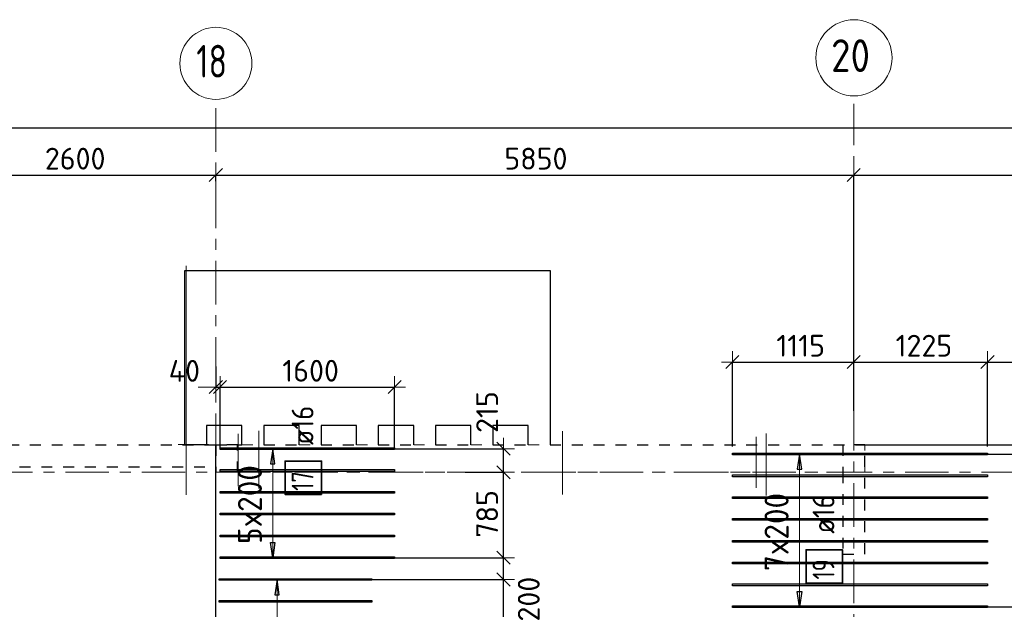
# Model space of a CAD drawing. Header units: metres. Extents: x -38 to 98, y -15 to 21.
# Tile 43 of 147: x 43.85 to 52.88, y 15.14 to 20.55. Entities that reach past the tile are written whole.
import ezdxf

# ---------------------------------------------------------------- set-up
doc = ezdxf.new("R2010")
doc.units = ezdxf.units.M
doc.header["$PDMODE"] = 65
for name, pattern in [('______11', [0.5, 0.4, -0.05, 0, -0.05]), ('______2', [0.0405, 0.03, -0.0105]), ('______3', [0.5, 0.4, -0.1]), ('______5', [1.1, 0.8, -0.1, 0.1, -0.1])]:
    doc.linetypes.add(name, pattern=pattern)
for name, color, linetype, lineweight in [('XR$1$Осевая линия (1)', 7, '______5', 13), ('XR$1$Размерная линия (1)', 7, 'Continuous', 13), ('XR$4$Балка (1)', 7, '______3', 13), ('XR$4$Перекрытие (1)', 7, 'Continuous', 35), ('XR$4$Размерная линия (1)', 7, 'Continuous', 13)]:
    doc.layers.add(name, color=color, linetype=linetype, lineweight=lineweight)
doc.layers.add('XR$4$Арм.стержн.Доп. Арм верхн.зоны Х', color=7, linetype='Continuous', lineweight=35, true_color=0x8c8cff)
doc.layers.add('XR$6$Стена_ бетон несущ.', color=7, linetype='Continuous', lineweight=70, true_color=0xb4b496)
doc.styles.add('ISOCPEUR', font='txt')
doc.dimstyles.new('DIMSTYLE_3', dxfattribs={"dimtxt": 0.2, "dimasz": 0.2, "dimexe": 0, "dimexo": 0, "dimgap": 0.1, "dimtad": 2, "dimdec": 0, "dimlfac": 1000, "dimrnd": 5, "dimzin": 12, "dimdsep": 46, "dimtxsty": 'ISOCPEUR', "dimblk1": 'ALL_ML_STRICH', "dimblk2": 'ALL_ML_STRICH', "dimsah": 1, "dimcen": 0, "dimclrd": 7, "dimclre": 256, "dimclrt": 7, "dimadec": 0, "dimazin": 0, "dimtfac": 1, "dimtdec": 0, "dimtix": 1, "dimtmove": 2, "dimatfit": 3, "dimfxl": 0, "dimtzin": 0, "dimlwd": 0, "dimlwe": -3, "dimarcsym": 0})
doc.dimstyles.new('DIMSTYLE_33', dxfattribs={"dimtxt": 0.2, "dimasz": 0.2, "dimexe": 0, "dimexo": 0, "dimgap": 0.1, "dimtad": 2, "dimdec": 0, "dimlfac": 1000, "dimrnd": 5, "dimzin": 12, "dimdsep": 46, "dimtxsty": 'ISOCPEUR', "dimblk1": 'ALL_ML_STRICH', "dimblk2": 'ALL_ML_STRICH', "dimsah": 1, "dimcen": 0, "dimclrd": 7, "dimclre": 256, "dimclrt": 7, "dimadec": 0, "dimazin": 0, "dimtfac": 1, "dimtdec": 0, "dimtix": 1, "dimtmove": 2, "dimatfit": 3, "dimfxl": 0, "dimtvp": 1.2, "dimtzin": 0, "dimlwd": 0, "dimlwe": -3, "dimarcsym": 0})
doc.dimstyles.new('DIMSTYLE_34', dxfattribs={"dimtxt": 0.2, "dimasz": 0.2, "dimexe": 0, "dimexo": 0, "dimgap": 0.1, "dimtad": 0, "dimdec": 0, "dimlfac": 1000, "dimrnd": 5, "dimzin": 12, "dimdsep": 46, "dimtxsty": 'ISOCPEUR', "dimblk1": 'ALL_ML_STRICH', "dimblk2": 'ALL_ML_STRICH', "dimsah": 1, "dimcen": 0, "dimclrd": 7, "dimclre": 256, "dimclrt": 7, "dimadec": 0, "dimazin": 0, "dimtfac": 1, "dimtdec": 0, "dimtix": 1, "dimtmove": 2, "dimatfit": 3, "dimfxl": 0, "dimtvp": 1.2, "dimtzin": 0, "dimlwd": 0, "dimlwe": -3, "dimarcsym": 0})

# ---------------------------------------------------------------- blocks, each defined once
blk = doc.blocks.new('ALL_ML_STRICH')
at = {"color": 0, "linetype": 'ByBlock', "lineweight": -2}
for p, q in [((0, -0.5), (0, 0.5)), ((-1, 0), (0.5, 0)), ((-0.3, -0.3), (0.3, 0.3))]:
    blk.add_line(p, q, dxfattribs=at)
blk = doc.blocks.new('*D10')
at = {"layer": 'DEFPOINTS', "color": 7, "linetype": 'Continuous', "lineweight": 13, "transparency": 33554687}
for p in [(0.5, 19.5574), (0.5, 19.3768), (61.6, 17.1197)]:
    blk.add_point(p, dxfattribs=at)
at = {"layer": 'XR$1$Размерная линия (1)', "color": 9, "linetype": 'Continuous', "lineweight": -2, "true_color": 0xc7c7c7, "transparency": 33554687}
for p, q in [((0.5, 19.3568), (0.5, 19.5574)), ((61.6, 17.1397), (61.6, 19.5574))]:
    blk.add_line(p, q, dxfattribs=at)
at = {"layer": 'XR$1$Размерная линия (1)', "color": 7, "linetype": 'Continuous', "lineweight": -2, "transparency": 33554687}
blk.add_line((0.5, 19.5574), (61.6, 19.5574), dxfattribs=at)
at = {"layer": 'XR$1$Размерная линия (1)', "color": 7, "linetype": 'Continuous', "lineweight": 13, "transparency": 33554687, "xscale": 0.2, "yscale": 0.2, "zscale": 0.2, "rotation": 180}
blk.add_blockref('ALL_ML_STRICH', (0.5, 19.5574), dxfattribs=at)
at = {"layer": 'XR$1$Размерная линия (1)', "color": 7, "linetype": 'Continuous', "lineweight": 13, "transparency": 33554687, "xscale": 0.2, "yscale": 0.2, "zscale": 0.2}
blk.add_blockref('ALL_ML_STRICH', (61.6, 19.5574), dxfattribs=at)
at = {"layer": 'XR$1$Размерная линия (1)', "color": 7, "linetype": 'Continuous', "lineweight": 13, "transparency": 33554687, "insert": (31.1, 19.7074), "char_height": 0.2, "width": 1, "attachment_point": 5, "style": 'ISOCPEUR'}
blk.add_mtext('\\A1;{61100}', dxfattribs=at)
blk = doc.blocks.new('*D35')
at = {"layer": 'DEFPOINTS', "color": 7, "linetype": 'Continuous', "lineweight": 13, "transparency": 33554687}
for p in [(43.05, 19.1261), (43.05, 19.1044), (45.65, 19.0502)]:
    blk.add_point(p, dxfattribs=at)
at = {"layer": 'XR$1$Размерная линия (1)', "color": 9, "linetype": 'Continuous', "lineweight": -2, "true_color": 0xc7c7c7, "transparency": 33554687}
for p, q in [((43.05, 19.1244), (43.05, 19.1261)), ((45.65, 19.0702), (45.65, 19.1261))]:
    blk.add_line(p, q, dxfattribs=at)
at = {"layer": 'XR$1$Размерная линия (1)', "color": 7, "linetype": 'Continuous', "lineweight": -2, "transparency": 33554687}
blk.add_line((43.05, 19.1261), (45.65, 19.1261), dxfattribs=at)
at = {"layer": 'XR$1$Размерная линия (1)', "color": 7, "linetype": 'Continuous', "lineweight": 13, "transparency": 33554687, "xscale": 0.2, "yscale": 0.2, "zscale": 0.2, "rotation": 180}
blk.add_blockref('ALL_ML_STRICH', (43.05, 19.1261), dxfattribs=at)
at = {"layer": 'XR$1$Размерная линия (1)', "color": 7, "linetype": 'Continuous', "lineweight": 13, "transparency": 33554687, "xscale": 0.2, "yscale": 0.2, "zscale": 0.2}
blk.add_blockref('ALL_ML_STRICH', (45.65, 19.1261), dxfattribs=at)
at = {"layer": 'XR$1$Размерная линия (1)', "color": 7, "linetype": 'Continuous', "lineweight": 13, "transparency": 33554687, "insert": (44.36, 19.2761), "char_height": 0.2, "width": 0.8, "attachment_point": 5, "style": 'ISOCPEUR'}
blk.add_mtext('\\A1;{2600}', dxfattribs=at)
blk = doc.blocks.new('*D36')
at = {"layer": 'DEFPOINTS', "color": 7, "linetype": 'Continuous', "lineweight": 13, "transparency": 33554687}
for p in [(45.65, 19.1261), (45.65, 19.0502), (51.5, 17.3896)]:
    blk.add_point(p, dxfattribs=at)
at = {"layer": 'XR$1$Размерная линия (1)', "color": 9, "linetype": 'Continuous', "lineweight": -2, "true_color": 0xc7c7c7, "transparency": 33554687}
for p, q in [((45.65, 19.0702), (45.65, 19.1261)), ((51.5, 17.4096), (51.5, 19.1261))]:
    blk.add_line(p, q, dxfattribs=at)
at = {"layer": 'XR$1$Размерная линия (1)', "color": 7, "linetype": 'Continuous', "lineweight": -2, "transparency": 33554687}
blk.add_line((45.65, 19.1261), (51.5, 19.1261), dxfattribs=at)
at = {"layer": 'XR$1$Размерная линия (1)', "color": 7, "linetype": 'Continuous', "lineweight": 13, "transparency": 33554687, "xscale": 0.2, "yscale": 0.2, "zscale": 0.2, "rotation": 180}
blk.add_blockref('ALL_ML_STRICH', (45.65, 19.1261), dxfattribs=at)
at = {"layer": 'XR$1$Размерная линия (1)', "color": 7, "linetype": 'Continuous', "lineweight": 13, "transparency": 33554687, "xscale": 0.2, "yscale": 0.2, "zscale": 0.2}
blk.add_blockref('ALL_ML_STRICH', (51.5, 19.1261), dxfattribs=at)
at = {"layer": 'XR$1$Размерная линия (1)', "color": 7, "linetype": 'Continuous', "lineweight": 13, "transparency": 33554687, "insert": (48.585, 19.2761), "char_height": 0.2, "width": 0.8, "attachment_point": 5, "style": 'ISOCPEUR'}
blk.add_mtext('\\A1;{5850}', dxfattribs=at)
blk = doc.blocks.new('*D37')
at = {"layer": 'DEFPOINTS', "color": 7, "linetype": 'Continuous', "lineweight": 13, "transparency": 33554687}
for p in [(51.5, 19.1261), (61.6, 17.4912), (51.5, 17.3896)]:
    blk.add_point(p, dxfattribs=at)
at = {"layer": 'XR$1$Размерная линия (1)', "color": 9, "linetype": 'Continuous', "lineweight": -2, "true_color": 0xc7c7c7, "transparency": 33554687}
for p, q in [((51.5, 17.4096), (51.5, 19.1261)), ((61.6, 17.5112), (61.6, 19.1261))]:
    blk.add_line(p, q, dxfattribs=at)
at = {"layer": 'XR$1$Размерная линия (1)', "color": 7, "linetype": 'Continuous', "lineweight": -2, "transparency": 33554687}
blk.add_line((51.5, 19.1261), (61.6, 19.1261), dxfattribs=at)
at = {"layer": 'XR$1$Размерная линия (1)', "color": 7, "linetype": 'Continuous', "lineweight": 13, "transparency": 33554687, "xscale": 0.2, "yscale": 0.2, "zscale": 0.2, "rotation": 180}
blk.add_blockref('ALL_ML_STRICH', (51.5, 19.1261), dxfattribs=at)
at = {"layer": 'XR$1$Размерная линия (1)', "color": 7, "linetype": 'Continuous', "lineweight": 13, "transparency": 33554687, "xscale": 0.2, "yscale": 0.2, "zscale": 0.2}
blk.add_blockref('ALL_ML_STRICH', (61.6, 19.1261), dxfattribs=at)
at = {"layer": 'XR$1$Размерная линия (1)', "color": 7, "linetype": 'Continuous', "lineweight": 13, "transparency": 33554687, "insert": (56.6, 19.2761), "char_height": 0.2, "width": 1, "attachment_point": 5, "style": 'ISOCPEUR'}
blk.add_mtext('\\A1;{10100}', dxfattribs=at)
blk = doc.blocks.new('*D437')
at = {"layer": 'DEFPOINTS', "color": 7, "linetype": 'Continuous', "lineweight": 13, "transparency": 33554687}
for p in [(45.65, 17.3899), (45.65, 17.1811), (45.6889, 16.6)]:
    blk.add_point(p, dxfattribs=at)
at = {"layer": 'XR$4$Размерная линия (1)', "color": 9, "linetype": 'Continuous', "lineweight": -2, "true_color": 0xc7c7c7, "transparency": 33554687}
for p, q in [((45.65, 17.3699), (45.65, 17.1811)), ((45.6889, 16.62), (45.6889, 17.1811))]:
    blk.add_line(p, q, dxfattribs=at)
at = {"layer": 'XR$4$Размерная линия (1)', "color": 7, "linetype": 'Continuous', "lineweight": -2, "transparency": 33554687}
blk.add_line((45.65, 17.1811), (45.6889, 17.1811), dxfattribs=at)
at = {"layer": 'XR$4$Размерная линия (1)', "color": 7, "linetype": 'Continuous', "lineweight": 13, "transparency": 33554687, "xscale": 0.2, "yscale": 0.2, "zscale": 0.2}
blk.add_blockref('ALL_ML_STRICH', (45.6889, 17.1811), dxfattribs=at)
at = {"layer": 'XR$4$Размерная линия (1)', "color": 7, "linetype": 'Continuous', "lineweight": 13, "transparency": 33554687, "xscale": 0.2, "yscale": 0.2, "zscale": 0.2, "rotation": 180}
blk.add_blockref('ALL_ML_STRICH', (45.65, 17.1811), dxfattribs=at)
at = {"layer": 'XR$4$Размерная линия (1)', "color": 7, "linetype": 'Continuous', "lineweight": 13, "transparency": 33554687, "insert": (45.3611, 17.33), "char_height": 0.2, "width": 0.4, "attachment_point": 5, "style": 'ISOCPEUR'}
blk.add_mtext('\\A1;{40}', dxfattribs=at)
blk = doc.blocks.new('*D438')
at = {"layer": 'DEFPOINTS', "color": 7, "linetype": 'Continuous', "lineweight": 13, "transparency": 33554687}
for p in [(45.6889, 17.1811), (45.6889, 16.6), (47.2889, 16.6)]:
    blk.add_point(p, dxfattribs=at)
at = {"layer": 'XR$4$Размерная линия (1)', "color": 9, "linetype": 'Continuous', "lineweight": -2, "true_color": 0xc7c7c7, "transparency": 33554687}
for p, q in [((45.6889, 16.62), (45.6889, 17.1811)), ((47.2889, 16.62), (47.2889, 17.1811))]:
    blk.add_line(p, q, dxfattribs=at)
at = {"layer": 'XR$4$Размерная линия (1)', "color": 7, "linetype": 'Continuous', "lineweight": -2, "transparency": 33554687}
blk.add_line((45.6889, 17.1811), (47.2889, 17.1811), dxfattribs=at)
at = {"layer": 'XR$4$Размерная линия (1)', "color": 7, "linetype": 'Continuous', "lineweight": 13, "transparency": 33554687, "xscale": 0.2, "yscale": 0.2, "zscale": 0.2, "rotation": 180}
blk.add_blockref('ALL_ML_STRICH', (45.6889, 17.1811), dxfattribs=at)
at = {"layer": 'XR$4$Размерная линия (1)', "color": 7, "linetype": 'Continuous', "lineweight": 13, "transparency": 33554687, "xscale": 0.2, "yscale": 0.2, "zscale": 0.2}
blk.add_blockref('ALL_ML_STRICH', (47.2889, 17.1811), dxfattribs=at)
at = {"layer": 'XR$4$Размерная линия (1)', "color": 7, "linetype": 'Continuous', "lineweight": 13, "transparency": 33554687, "insert": (46.5189, 17.3311), "char_height": 0.2, "width": 0.8, "attachment_point": 5, "style": 'ISOCPEUR'}
blk.add_mtext('\\A1;{1600}', dxfattribs=at)
blk = doc.blocks.new('*D465')
at = {"layer": 'DEFPOINTS', "color": 7, "linetype": 'Continuous', "lineweight": 13, "transparency": 33554687}
for p in [(53.0178, 16.4), (52.6707, 15.1669), (53.2145, 15.1669)]:
    blk.add_point(p, dxfattribs=at)
at = {"layer": 'XR$4$Размерная линия (1)', "color": 9, "linetype": 'Continuous', "lineweight": -2, "true_color": 0xc7c7c7, "transparency": 33554687}
for p, q in [((53.0378, 16.4), (53.2145, 16.4)), ((52.6907, 15.1669), (53.2145, 15.1669))]:
    blk.add_line(p, q, dxfattribs=at)
at = {"layer": 'XR$4$Размерная линия (1)', "color": 7, "linetype": 'Continuous', "lineweight": -2, "transparency": 33554687}
blk.add_line((53.2145, 15.1669), (53.2145, 16.4), dxfattribs=at)
at = {"layer": 'XR$4$Размерная линия (1)', "color": 7, "linetype": 'Continuous', "lineweight": 13, "transparency": 33554687, "xscale": 0.2, "yscale": 0.2, "zscale": 0.2}
for p, rotation in [((53.2145, 16.4), 90), ((53.2145, 15.1669), 270)]:
    blk.add_blockref('ALL_ML_STRICH', p, dxfattribs=dict(at, rotation=rotation))
at = {"layer": 'XR$4$Размерная линия (1)', "color": 7, "linetype": 'Continuous', "lineweight": 13, "transparency": 33554687, "insert": (53.0645, 15.8135), "char_height": 0.2, "width": 0.8, "attachment_point": 5, "rotation": 90, "style": 'ISOCPEUR'}
blk.add_mtext('\\A1;{1235}', dxfattribs=at)
blk = doc.blocks.new('*D466')
at = {"layer": 'DEFPOINTS', "color": 7, "linetype": 'Continuous', "lineweight": 13, "transparency": 33554687}
for p in [(52.6872, 16.5672), (53.0178, 16.4), (53.2145, 16.4)]:
    blk.add_point(p, dxfattribs=at)
at = {"layer": 'XR$4$Размерная линия (1)', "color": 9, "linetype": 'Continuous', "lineweight": -2, "true_color": 0xc7c7c7, "transparency": 33554687}
for p, q in [((52.7072, 16.5672), (53.2145, 16.5672)), ((53.0378, 16.4), (53.2145, 16.4))]:
    blk.add_line(p, q, dxfattribs=at)
at = {"layer": 'XR$4$Размерная линия (1)', "color": 7, "linetype": 'Continuous', "lineweight": -2, "transparency": 33554687}
blk.add_line((53.2145, 16.4), (53.2145, 16.5672), dxfattribs=at)
at = {"layer": 'XR$4$Размерная линия (1)', "color": 7, "linetype": 'Continuous', "lineweight": 13, "transparency": 33554687, "xscale": 0.2, "yscale": 0.2, "zscale": 0.2}
for p, rotation in [((53.2145, 16.5672), 90), ((53.2145, 16.4), 270)]:
    blk.add_blockref('ALL_ML_STRICH', p, dxfattribs=dict(at, rotation=rotation))
at = {"layer": 'XR$4$Размерная линия (1)', "color": 7, "linetype": 'Continuous', "lineweight": 13, "transparency": 33554687, "insert": (53.063, 16.9375), "char_height": 0.2, "width": 0.6, "attachment_point": 5, "rotation": 90, "style": 'ISOCPEUR'}
blk.add_mtext('\\A1;{165}', dxfattribs=at)
blk = doc.blocks.new('*D469')
at = {"layer": 'DEFPOINTS', "color": 7, "linetype": 'Continuous', "lineweight": 13, "transparency": 33554687}
for p in [(50.3865, 17.4106), (51.5, 16.944), (50.3865, 16.6159)]:
    blk.add_point(p, dxfattribs=at)
at = {"layer": 'XR$4$Размерная линия (1)', "color": 9, "linetype": 'Continuous', "lineweight": -2, "true_color": 0xc7c7c7, "transparency": 33554687}
for p, q in [((50.3865, 16.6359), (50.3865, 17.4106)), ((51.5, 16.964), (51.5, 17.4106))]:
    blk.add_line(p, q, dxfattribs=at)
at = {"layer": 'XR$4$Размерная линия (1)', "color": 7, "linetype": 'Continuous', "lineweight": -2, "transparency": 33554687}
blk.add_line((50.3865, 17.4106), (51.5, 17.4106), dxfattribs=at)
at = {"layer": 'XR$4$Размерная линия (1)', "color": 7, "linetype": 'Continuous', "lineweight": 13, "transparency": 33554687, "xscale": 0.2, "yscale": 0.2, "zscale": 0.2, "rotation": 180}
blk.add_blockref('ALL_ML_STRICH', (50.3865, 17.4106), dxfattribs=at)
at = {"layer": 'XR$4$Размерная линия (1)', "color": 7, "linetype": 'Continuous', "lineweight": 13, "transparency": 33554687, "xscale": 0.2, "yscale": 0.2, "zscale": 0.2}
blk.add_blockref('ALL_ML_STRICH', (51.5, 17.4106), dxfattribs=at)
at = {"layer": 'XR$4$Размерная линия (1)', "color": 7, "linetype": 'Continuous', "lineweight": 13, "transparency": 33554687, "insert": (51.0132, 17.5606), "char_height": 0.2, "width": 0.8, "attachment_point": 5, "style": 'ISOCPEUR'}
blk.add_mtext('\\A1;{1115}', dxfattribs=at)
blk = doc.blocks.new('*D470')
at = {"layer": 'DEFPOINTS', "color": 7, "linetype": 'Continuous', "lineweight": 13, "transparency": 33554687}
for p in [(51.5, 17.4106), (51.5, 16.944), (52.7265, 16.6162)]:
    blk.add_point(p, dxfattribs=at)
at = {"layer": 'XR$4$Размерная линия (1)', "color": 9, "linetype": 'Continuous', "lineweight": -2, "true_color": 0xc7c7c7, "transparency": 33554687}
for p, q in [((51.5, 16.964), (51.5, 17.4106)), ((52.7265, 16.6362), (52.7265, 17.4106))]:
    blk.add_line(p, q, dxfattribs=at)
at = {"layer": 'XR$4$Размерная линия (1)', "color": 7, "linetype": 'Continuous', "lineweight": -2, "transparency": 33554687}
blk.add_line((51.5, 17.4106), (52.7265, 17.4106), dxfattribs=at)
at = {"layer": 'XR$4$Размерная линия (1)', "color": 7, "linetype": 'Continuous', "lineweight": 13, "transparency": 33554687, "xscale": 0.2, "yscale": 0.2, "zscale": 0.2, "rotation": 180}
blk.add_blockref('ALL_ML_STRICH', (51.5, 17.4106), dxfattribs=at)
at = {"layer": 'XR$4$Размерная линия (1)', "color": 7, "linetype": 'Continuous', "lineweight": 13, "transparency": 33554687, "xscale": 0.2, "yscale": 0.2, "zscale": 0.2}
blk.add_blockref('ALL_ML_STRICH', (52.7265, 17.4106), dxfattribs=at)
at = {"layer": 'XR$4$Размерная линия (1)', "color": 7, "linetype": 'Continuous', "lineweight": 13, "transparency": 33554687, "insert": (52.1432, 17.5606), "char_height": 0.2, "width": 0.8, "attachment_point": 5, "style": 'ISOCPEUR'}
blk.add_mtext('\\A1;{1225}', dxfattribs=at)
blk = doc.blocks.new('*D471')
at = {"layer": 'DEFPOINTS', "color": 7, "linetype": 'Continuous', "lineweight": 13, "transparency": 33554687}
for p in [(52.7265, 17.4106), (52.7265, 16.6162), (54.9829, 16.611)]:
    blk.add_point(p, dxfattribs=at)
at = {"layer": 'XR$4$Размерная линия (1)', "color": 9, "linetype": 'Continuous', "lineweight": -2, "true_color": 0xc7c7c7, "transparency": 33554687}
for p, q in [((52.7265, 16.6362), (52.7265, 17.4106)), ((54.9829, 16.631), (54.9829, 17.4106))]:
    blk.add_line(p, q, dxfattribs=at)
at = {"layer": 'XR$4$Размерная линия (1)', "color": 7, "linetype": 'Continuous', "lineweight": -2, "transparency": 33554687}
blk.add_line((52.7265, 17.4106), (54.9829, 17.4106), dxfattribs=at)
at = {"layer": 'XR$4$Размерная линия (1)', "color": 7, "linetype": 'Continuous', "lineweight": 13, "transparency": 33554687, "xscale": 0.2, "yscale": 0.2, "zscale": 0.2, "rotation": 180}
blk.add_blockref('ALL_ML_STRICH', (52.7265, 17.4106), dxfattribs=at)
at = {"layer": 'XR$4$Размерная линия (1)', "color": 7, "linetype": 'Continuous', "lineweight": 13, "transparency": 33554687, "xscale": 0.2, "yscale": 0.2, "zscale": 0.2}
blk.add_blockref('ALL_ML_STRICH', (54.9829, 17.4106), dxfattribs=at)
at = {"layer": 'XR$4$Размерная линия (1)', "color": 7, "linetype": 'Continuous', "lineweight": 13, "transparency": 33554687, "insert": (53.8647, 17.5606), "char_height": 0.2, "width": 0.8, "attachment_point": 5, "style": 'ISOCPEUR'}
blk.add_mtext('\\A1;{2255}', dxfattribs=at)
blk = doc.blocks.new('*D635')
at = {"layer": 'DEFPOINTS', "color": 7, "linetype": 'Continuous', "lineweight": 13, "transparency": 33554687}
for p in [(47.0103, 15.4162), (47.3193, 12.8), (48.288, 12.8)]:
    blk.add_point(p, dxfattribs=at)
at = {"layer": 'XR$4$Размерная линия (1)', "color": 9, "linetype": 'Continuous', "lineweight": -2, "true_color": 0xc7c7c7, "transparency": 33554687}
for p, q in [((47.0303, 15.4162), (48.288, 15.4162)), ((47.3393, 12.8), (48.288, 12.8))]:
    blk.add_line(p, q, dxfattribs=at)
at = {"layer": 'XR$4$Размерная линия (1)', "color": 7, "linetype": 'Continuous', "lineweight": -2, "transparency": 33554687}
blk.add_line((48.288, 12.8), (48.288, 15.4162), dxfattribs=at)
at = {"layer": 'XR$4$Размерная линия (1)', "color": 7, "linetype": 'Continuous', "lineweight": 13, "transparency": 33554687, "xscale": 0.2, "yscale": 0.2, "zscale": 0.2}
for p, rotation in [((48.288, 15.4162), 90), ((48.288, 12.8), 270)]:
    blk.add_blockref('ALL_ML_STRICH', p, dxfattribs=dict(at, rotation=rotation))
at = {"layer": 'XR$4$Размерная линия (1)', "color": 7, "linetype": 'Continuous', "lineweight": 13, "transparency": 33554687, "insert": (48.138, 14.1381), "char_height": 0.2, "width": 0.8, "attachment_point": 5, "rotation": 90, "style": 'ISOCPEUR'}
blk.add_mtext('\\A1;{2615}', dxfattribs=at)
blk = doc.blocks.new('*D636')
at = {"layer": 'DEFPOINTS', "color": 7, "linetype": 'Continuous', "lineweight": 13, "transparency": 33554687}
for p in [(47.191, 15.6162), (47.0103, 15.4162), (48.288, 15.4162)]:
    blk.add_point(p, dxfattribs=at)
at = {"layer": 'XR$4$Размерная линия (1)', "color": 9, "linetype": 'Continuous', "lineweight": -2, "true_color": 0xc7c7c7, "transparency": 33554687}
for p, q in [((47.211, 15.6162), (48.288, 15.6162)), ((47.0303, 15.4162), (48.288, 15.4162))]:
    blk.add_line(p, q, dxfattribs=at)
at = {"layer": 'XR$4$Размерная линия (1)', "color": 7, "linetype": 'Continuous', "lineweight": -2, "transparency": 33554687}
blk.add_line((48.288, 15.4162), (48.288, 15.6162), dxfattribs=at)
at = {"layer": 'XR$4$Размерная линия (1)', "color": 7, "linetype": 'Continuous', "lineweight": 13, "transparency": 33554687, "xscale": 0.2, "yscale": 0.2, "zscale": 0.2}
for p, rotation in [((48.288, 15.6162), 90), ((48.288, 15.4162), 270)]:
    blk.add_blockref('ALL_ML_STRICH', p, dxfattribs=dict(at, rotation=rotation))
at = {"layer": 'XR$4$Размерная линия (1)', "color": 7, "linetype": 'Continuous', "lineweight": 13, "transparency": 33554687, "insert": (48.5194, 15.2362), "char_height": 0.2, "width": 0.6, "attachment_point": 5, "rotation": 90, "style": 'ISOCPEUR'}
blk.add_mtext('\\A1;{200}', dxfattribs=at)
blk = doc.blocks.new('*D637')
at = {"layer": 'DEFPOINTS', "color": 7, "linetype": 'Continuous', "lineweight": 13, "transparency": 33554687}
for p in [(47.9152, 16.4), (47.191, 15.6162), (48.288, 15.6162)]:
    blk.add_point(p, dxfattribs=at)
at = {"layer": 'XR$4$Размерная линия (1)', "color": 9, "linetype": 'Continuous', "lineweight": -2, "true_color": 0xc7c7c7, "transparency": 33554687}
for p, q in [((47.9352, 16.4), (48.288, 16.4)), ((47.211, 15.6162), (48.288, 15.6162))]:
    blk.add_line(p, q, dxfattribs=at)
at = {"layer": 'XR$4$Размерная линия (1)', "color": 7, "linetype": 'Continuous', "lineweight": -2, "transparency": 33554687}
blk.add_line((48.288, 15.6162), (48.288, 16.4), dxfattribs=at)
at = {"layer": 'XR$4$Размерная линия (1)', "color": 7, "linetype": 'Continuous', "lineweight": 13, "transparency": 33554687, "xscale": 0.2, "yscale": 0.2, "zscale": 0.2}
for p, rotation in [((48.288, 16.4), 90), ((48.288, 15.6162), 270)]:
    blk.add_blockref('ALL_ML_STRICH', p, dxfattribs=dict(at, rotation=rotation))
at = {"layer": 'XR$4$Размерная линия (1)', "color": 7, "linetype": 'Continuous', "lineweight": 13, "transparency": 33554687, "insert": (48.138, 16.0181), "char_height": 0.2, "width": 0.6, "attachment_point": 5, "rotation": 90, "style": 'ISOCPEUR'}
blk.add_mtext('\\A1;{785}', dxfattribs=at)
blk = doc.blocks.new('*D638')
at = {"layer": 'DEFPOINTS', "color": 7, "linetype": 'Continuous', "lineweight": 13, "transparency": 33554687}
for p in [(47.2575, 16.6162), (47.9152, 16.4), (48.288, 16.4)]:
    blk.add_point(p, dxfattribs=at)
at = {"layer": 'XR$4$Размерная линия (1)', "color": 9, "linetype": 'Continuous', "lineweight": -2, "true_color": 0xc7c7c7, "transparency": 33554687}
for p, q in [((47.2775, 16.6162), (48.288, 16.6162)), ((47.9352, 16.4), (48.288, 16.4))]:
    blk.add_line(p, q, dxfattribs=at)
at = {"layer": 'XR$4$Размерная линия (1)', "color": 7, "linetype": 'Continuous', "lineweight": -2, "transparency": 33554687}
blk.add_line((48.288, 16.4), (48.288, 16.6162), dxfattribs=at)
at = {"layer": 'XR$4$Размерная линия (1)', "color": 7, "linetype": 'Continuous', "lineweight": 13, "transparency": 33554687, "xscale": 0.2, "yscale": 0.2, "zscale": 0.2}
for p, rotation in [((48.288, 16.6162), 90), ((48.288, 16.4), 270)]:
    blk.add_blockref('ALL_ML_STRICH', p, dxfattribs=dict(at, rotation=rotation))
at = {"layer": 'XR$4$Размерная линия (1)', "color": 7, "linetype": 'Continuous', "lineweight": 13, "transparency": 33554687, "insert": (48.1379, 16.9519), "char_height": 0.2, "width": 0.6, "attachment_point": 5, "rotation": 90, "style": 'ISOCPEUR'}
blk.add_mtext('\\A1;{215}', dxfattribs=at)

msp = doc.modelspace()

# ---------------------------------------------------------------- linework, layer by layer
at = {"color": 52, "linetype": 'Continuous', "lineweight": 13, "transparency": 33554687}
for p, q in [((45.3782, 18.2934), (45.3782, 16.1934)), ((45.8549, 16.7533), (45.8549, 16.2733)), ((46.043, 16.7808), (46.043, 16.2508)), ((48.8293, 16.778), (48.8293, 16.1972)), ((50.6053, 16.7262), (50.6053, 16.2562)), ((50.6969, 16.7563), (50.6969, 16.1863)), ((45.304, 16.656), (45.584, 16.656)), ((48.8293, 16.6709), (48.8293, 16.268))]:
    msp.add_line(p, q, dxfattribs=at)
at = {"layer": 'XR$1$Осевая линия (1)', "color": 253, "linetype": '______11', "lineweight": 13, "true_color": 0xa0a0a0, "transparency": 33554687}
for p, q in [((45.65, 6.74), (45.65, 19.78)), ((51.5, 6.8), (51.5, 19.78)), ((-2.63, 16.4), (62.6, 16.4))]:
    msp.add_line(p, q, dxfattribs=at)
at = {"layer": 'XR$1$Осевая линия (1)', "color": 7, "linetype": 'Continuous', "lineweight": 13, "transparency": 33554687}
for centre, radius in [((51.5018, 20.2012), 0.3493), ((45.6504, 20.1501), 0.3304)]:
    msp.add_circle(centre, radius, dxfattribs=at)
at = {"layer": 'XR$4$Арм.стержн.Доп. Арм верхн.зоны Х', "color": 253, "linetype": 'Continuous', "lineweight": -3, "true_color": 0xa0a0a0, "transparency": 33554687}
for p, q in [((46.1724, 16.6162), (46.0724, 16.6162)), ((46.1724, 16.6162), (46.2724, 16.6162)), ((51.0022, 16.5672), (50.9022, 16.5672)), ((51.0022, 16.5672), (51.1022, 16.5672)), ((46.1724, 15.6162), (46.0724, 15.6162)), ((46.1724, 15.6162), (46.2724, 15.6162)), ((46.2108, 15.4162), (46.1108, 15.4162)), ((46.2108, 15.4162), (46.3108, 15.4162)), ((51.0022, 15.1672), (50.9022, 15.1672)), ((51.0022, 15.1672), (51.1022, 15.1672))]:
    msp.add_line(p, q, dxfattribs=at)
at = {"layer": 'XR$4$Арм.стержн.Доп. Арм верхн.зоны Х', "color": 7, "linetype": 'Continuous', "lineweight": 25, "transparency": 33554687}
for p, q in [((46.1724, 16.6162), (46.1524, 16.4762)), ((46.1924, 16.4762), (46.1724, 16.6162)), ((51.0022, 16.5672), (50.9822, 16.4272)), ((51.0222, 16.4272), (51.0022, 16.5672)), ((46.1524, 16.4762), (46.1924, 16.4762)), ((50.9822, 16.4272), (51.0222, 16.4272)), ((46.1724, 15.6162), (46.1524, 15.7562)), ((46.1524, 15.7562), (46.1924, 15.7562)), ((46.1924, 15.7562), (46.1724, 15.6162)), ((46.2108, 15.4162), (46.1908, 15.2762)), ((46.2308, 15.2762), (46.2108, 15.4162)), ((46.1908, 15.2762), (46.2308, 15.2762)), ((51.0022, 15.1672), (50.9822, 15.3072)), ((50.9822, 15.3072), (51.0222, 15.3072)), ((51.0222, 15.3072), (51.0022, 15.1672))]:
    msp.add_line(p, q, dxfattribs=at)
at = {"layer": 'XR$4$Арм.стержн.Доп. Арм верхн.зоны Х', "color": 7, "linetype": 'Continuous', "lineweight": 13, "transparency": 33554687}
for p, q in [((46.1724, 16.6162), (46.1724, 16.6162)), ((46.1724, 15.6162), (46.1724, 16.6162)), ((51.0022, 16.5672), (51.0022, 16.5672)), ((51.0022, 15.1672), (51.0022, 16.5672)), ((46.1724, 15.6162), (46.1724, 15.6162)), ((46.2108, 15.4162), (46.2108, 15.4162)), ((46.2108, 11.8162), (46.2108, 15.4162)), ((51.0022, 15.1672), (51.0022, 15.1672))]:
    msp.add_line(p, q, dxfattribs=at)
at = {"layer": 'XR$4$Арм.стержн.Доп. Арм верхн.зоны Х', "color": 7, "linetype": 'Continuous', "lineweight": 25, "transparency": 33554687}
for points in [[(45.6889, 16.6242), (47.2889, 16.6242), (47.2889, 16.6082), (45.6889, 16.6082), (45.6889, 16.6242)], [(52.7265, 16.5592), (50.3865, 16.5592), (50.3865, 16.5752), (52.7265, 16.5752), (52.7265, 16.5592)], [(45.6889, 16.4242), (47.2889, 16.4242), (47.2889, 16.4082), (45.6889, 16.4082), (45.6889, 16.4242)], [(52.7265, 16.3592), (50.3865, 16.3592), (50.3865, 16.3752), (52.7265, 16.3752), (52.7265, 16.3592)], [(45.6889, 16.2242), (47.2889, 16.2242), (47.2889, 16.2082), (45.6889, 16.2082), (45.6889, 16.2242)], [(52.7265, 16.1592), (50.3865, 16.1592), (50.3865, 16.1752), (52.7265, 16.1752), (52.7265, 16.1592)], [(45.6889, 16.0242), (47.2889, 16.0242), (47.2889, 16.0082), (45.6889, 16.0082), (45.6889, 16.0242)], [(52.7265, 15.9592), (50.3865, 15.9592), (50.3865, 15.9752), (52.7265, 15.9752), (52.7265, 15.9592)], [(45.6889, 15.8242), (47.2889, 15.8242), (47.2889, 15.8082), (45.6889, 15.8082), (45.6889, 15.8242)], [(52.7265, 15.7592), (50.3865, 15.7592), (50.3865, 15.7752), (52.7265, 15.7752), (52.7265, 15.7592)], [(45.6889, 15.6242), (47.2889, 15.6242), (47.2889, 15.6082), (45.6889, 15.6082), (45.6889, 15.6242)], [(52.7265, 15.5592), (50.3865, 15.5592), (50.3865, 15.5752), (52.7265, 15.5752), (52.7265, 15.5592)], [(45.68, 15.4232), (47.08, 15.4232), (47.08, 15.4092), (45.68, 15.4092), (45.68, 15.4232)], [(52.7265, 15.3592), (50.3865, 15.3592), (50.3865, 15.3752), (52.7265, 15.3752), (52.7265, 15.3592)], [(45.68, 15.2232), (47.08, 15.2232), (47.08, 15.2092), (45.68, 15.2092), (45.68, 15.2232)], [(52.7265, 15.1592), (50.3865, 15.1592), (50.3865, 15.1752), (52.7265, 15.1752), (52.7265, 15.1592)]]:
    msp.add_lwpolyline(points, dxfattribs=at)
at = {"layer": 'XR$4$Арм.стержн.Доп. Арм верхн.зоны Х', "color": 7, "linetype": 'Continuous', "lineweight": 35, "transparency": 33554687}
for points in [[(46.619, 16.1965), (46.619, 16.5032), (46.2856, 16.5032), (46.2856, 16.1965), (46.619, 16.1965)], [(51.3959, 15.383), (51.3959, 15.6896), (51.0626, 15.6896), (51.0626, 15.383), (51.3959, 15.383)]]:
    msp.add_lwpolyline(points, dxfattribs=at)
at = {"layer": 'XR$4$Балка (1)', "color": 7, "linetype": '______2', "lineweight": 25, "transparency": 33554687}
for p, q in [((45.65, 16.6502), (45.65, 16.6502)), ((45.65, 16.6502), (45.65, 16.4002)), ((45.65, 16.6502), (45.8896, 16.6502)), ((46.0896, 16.6502), (46.4146, 16.6502)), ((46.6146, 16.6502), (46.9396, 16.6502)), ((47.1396, 16.6502), (47.4646, 16.6502)), ((47.6646, 16.6502), (47.9896, 16.6502)), ((48.1896, 16.6502), (48.5146, 16.6502)), ((48.7146, 16.6502), (51.6, 16.6502))]:
    msp.add_line(p, q, dxfattribs=at)
at = {"layer": 'XR$4$Балка (1)', "color": 7, "linetype": '______2', "lineweight": 18, "transparency": 33554687}
for p, q in [((51.6, 16.4002), (51.6, 16.6502)), ((45.65, 16.4002), (51.6, 16.4002))]:
    msp.add_line(p, q, dxfattribs=at)
at = {"layer": 'XR$4$Перекрытие (1)', "color": 7, "linetype": 'Continuous', "lineweight": 25, "transparency": 33554687}
for p, q in [((45.3646, 16.8302), (45.3646, 18.2502)), ((45.3646, 18.2502), (48.7146, 18.2502)), ((48.7146, 18.2502), (48.7146, 16.8302)), ((45.3646, 16.6502), (45.3646, 16.8302)), ((45.8896, 16.8302), (45.5646, 16.8302)), ((45.5646, 16.8302), (45.5646, 16.6502)), ((45.8896, 16.6502), (45.8896, 16.8302)), ((46.4146, 16.8302), (46.0896, 16.8302)), ((46.0896, 16.8302), (46.0896, 16.6502)), ((46.4146, 16.6502), (46.4146, 16.8302)), ((46.9396, 16.8302), (46.6146, 16.8302)), ((46.6146, 16.8302), (46.6146, 16.6502)), ((46.9396, 16.6502), (46.9396, 16.8302)), ((47.4646, 16.8302), (47.1396, 16.8302)), ((47.1396, 16.8302), (47.1396, 16.6502)), ((47.4646, 16.6502), (47.4646, 16.8302)), ((47.6646, 16.8302), (47.6646, 16.6502)), ((47.9896, 16.8302), (47.6646, 16.8302)), ((47.9896, 16.6502), (47.9896, 16.8302)), ((48.5146, 16.8302), (48.1896, 16.8302)), ((48.1896, 16.8302), (48.1896, 16.6502)), ((48.5146, 16.6502), (48.5146, 16.8302)), ((48.7146, 16.8302), (48.7146, 16.6502)), ((45.5646, 16.6502), (45.3646, 16.6502)), ((45.65, 10.8006), (45.65, 16.6502)), ((51.6, 16.6502), (61.85, 16.6502))]:
    msp.add_line(p, q, dxfattribs=at)
at = {"layer": 'XR$4$Перекрытие (1)', "color": 7, "linetype": '______2', "lineweight": 18, "transparency": 33554687}
for p, q in [((45.8896, 16.6502), (46.0896, 16.6502)), ((46.4146, 16.6502), (46.6146, 16.6502)), ((46.9396, 16.6502), (47.1396, 16.6502)), ((47.4646, 16.6502), (47.6646, 16.6502)), ((47.9896, 16.6502), (48.1896, 16.6502)), ((48.5146, 16.6502), (48.7146, 16.6502))]:
    msp.add_line(p, q, dxfattribs=at)
at = {"layer": 'XR$6$Стена_ бетон несущ.', "color": 253, "linetype": '______2', "lineweight": -3, "true_color": 0xa0a0a0, "transparency": 33554687}
for p, q in [((40.545, 16.65), (45.65, 16.65)), ((45.85, 16.65), (45.65, 16.65)), ((45.85, 16.4), (45.85, 16.65)), ((51.4, 16.65), (51.4, 16.4)), ((51.6, 16.65), (51.4, 16.65)), ((51.6, 15.65), (51.6, 16.65)), ((43.05, 16.45), (45.65, 16.45)), ((45.65, 16.45), (45.65, 16.4)), ((45.85, 16.4), (45.65, 16.4)), ((51.4, 16.4), (51.4, 15.65)), ((51.4, 15.65), (51.6, 15.65))]:
    msp.add_line(p, q, dxfattribs=at)

# ---------------------------------------------------------------- texts
at = {"layer": 'XR$1$Осевая линия (1)', "color": 7, "linetype": 'Continuous', "lineweight": 13, "transparency": 33554687, "char_height": 0.3, "attachment_point": 7, "style": 'ISOCPEUR'}
for s, insert, width in [('\\W0.75;18', (45.4704, 20.0196), 0.472281), ('\\W0.87;20', (51.2918, 20.0707), 0.550812)]:
    msp.add_mtext(s, dxfattribs=dict(at, insert=insert, width=width))
at = {"layer": 'XR$4$Арм.стержн.Доп. Арм верхн.зоны Х', "color": 7, "linetype": 'Continuous', "lineweight": 25, "transparency": 33554687, "char_height": 0.2, "attachment_point": 7, "rotation": 90, "style": 'ISOCPEUR'}
for s, insert, width in [('\\W0.89; ø16 ', (46.5456, 16.5365), 0.749105), ('\\W0.75;17', (46.5456, 16.2298), 0.314854), ('\\W0.89; ø16 ', (51.3226, 15.723), 0.749105), ('\\W0.75;19', (51.3226, 15.4163), 0.314854)]:
    msp.add_mtext(s, dxfattribs=dict(at, insert=insert, width=width))
at = {"layer": 'XR$4$Арм.стержн.Доп. Арм верхн.зоны Х', "color": 7, "linetype": 'Continuous', "lineweight": 13, "transparency": 33554687, "char_height": 0.22, "width": 0.873359, "attachment_point": 7, "rotation": 90, "style": 'ISOCPEUR'}
for s, insert in [('\\W0.95;5x200', (46.0724, 15.7422)), ('\\W0.95;7x200', (50.9022, 15.4932))]:
    msp.add_mtext(s, dxfattribs=dict(at, insert=insert))

# ---------------------------------------------------------------- dimensions: what is measured, and where the dimension line sits
at = {"layer": 'XR$1$Размерная линия (1)', "color": 7, "linetype": 'Continuous', "lineweight": 13, "transparency": 33554687}
for base, p1, p2, picture, middle in [((61.6, 19.5574), (0.5, 19.3568), (61.6, 17.1397), '*D10', (31.1, 19.7074)), ((45.65, 19.1261), (43.05, 19.1244), (45.65, 19.0702), '*D35', (44.36, 19.2761)), ((51.5, 19.1261), (45.65, 19.0702), (51.5, 17.4096), '*D36', (48.585, 19.2761)), ((61.6, 19.1261), (51.5, 17.4096), (61.6, 17.5112), '*D37', (56.6, 19.2761))]:
    dim = msp.add_linear_dim(base=base, p1=p1, p2=p2, dimstyle='DIMSTYLE_3', override={"dimpost": '<>', "dimclrd": 7, "dimclre": 9, "dimclrt": 7, "dimlwd": 0, "dimlwe": 65533}, dxfattribs=at)
    dim.commit()
    dim.dimension.update_dxf_attribs({"geometry": picture, "text_midpoint": middle, "dimtype": 160})
at = {"layer": 'XR$4$Размерная линия (1)', "color": 7, "linetype": 'Continuous', "lineweight": 13, "transparency": 33554687}
for base, p1, p2, dimstyle, picture, middle in [((51.5, 17.4106), (50.38648, 16.63591), (51.5, 16.96402), 'DIMSTYLE_3', '*D469', (51.01324, 17.5606)), ((52.72648, 17.4106), (51.5, 16.96402), (52.72648, 16.63616), 'DIMSTYLE_3', '*D470', (52.14324, 17.5606)), ((54.9829, 17.4106), (52.7265, 16.6362), (54.9829, 16.631), 'DIMSTYLE_3', '*D471', (53.8647, 17.5606)), ((45.6889, 17.1811), (45.65, 17.3699), (45.6889, 16.62), 'DIMSTYLE_33', '*D437', (45.3611, 17.33)), ((47.2889, 17.1811), (45.6889, 16.62), (47.2889, 16.62), 'DIMSTYLE_3', '*D438', (46.5189, 17.3311))]:
    dim = msp.add_linear_dim(base=base, p1=p1, p2=p2, dimstyle=dimstyle, override={"dimpost": '<>', "dimclrd": 7, "dimclre": 9, "dimclrt": 7, "dimlwd": 0, "dimlwe": 65533}, dxfattribs=at)
    dim.commit()
    dim.dimension.update_dxf_attribs({"geometry": picture, "text_midpoint": middle, "dimtype": 160})
for base, p1, p2, dimstyle, picture, middle in [((48.288, 16.6162), (47.9352, 16.4), (47.2775, 16.6162), 'DIMSTYLE_33', '*D638', (48.1379, 16.9519)), ((53.2145, 16.5672), (53.0378, 16.4), (52.7072, 16.5672), 'DIMSTYLE_33', '*D466', (53.063, 16.9375)), ((48.288, 16.4), (47.211, 15.6162), (47.9352, 16.4), 'DIMSTYLE_3', '*D637', (48.138, 16.0181)), ((53.2145, 16.4), (52.6907, 15.1669), (53.0378, 16.4), 'DIMSTYLE_3', '*D465', (53.0645, 15.8135)), ((48.288, 15.6162), (47.0303, 15.4162), (47.211, 15.6162), 'DIMSTYLE_34', '*D636', (48.5194, 15.2362)), ((48.288, 15.4162), (47.3393, 12.8), (47.0303, 15.4162), 'DIMSTYLE_3', '*D635', (48.138, 14.1381))]:
    dim = msp.add_linear_dim(base=base, p1=p1, p2=p2, angle=90, dimstyle=dimstyle, override={"dimpost": '<>', "dimclrd": 7, "dimclre": 9, "dimclrt": 7, "dimlwd": 0, "dimlwe": 65533}, dxfattribs=at)
    dim.commit()
    dim.dimension.update_dxf_attribs({"geometry": picture, "text_midpoint": middle, "dimtype": 160})

doc.saveas('drawing.dxf')
